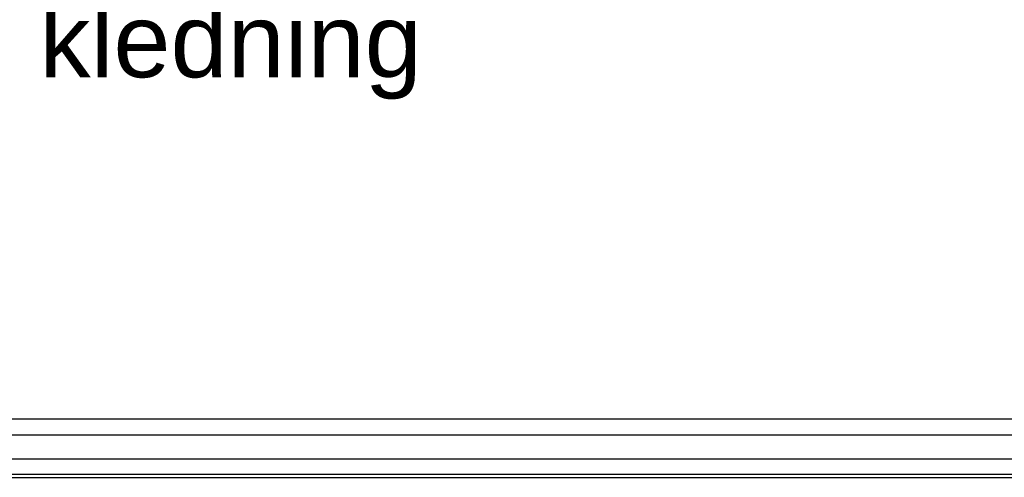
# Model space of a CAD drawing. Header units: millimetres. Extents: x -8544 to 51179, y -2070 to 23603.
# Tile 172 of 190: x 40793 to 42133, y 7146 to 7769. Entities that reach past the tile are written whole.
import ezdxf

# ---------------------------------------------------------------- set-up
doc = ezdxf.new("R2010")
doc.units = ezdxf.units.MM
doc.header["$LTSCALE"] = 0.5
doc.header["$MEASUREMENT"] = 0
doc.linetypes.add('PLINE', pattern=[0])
doc.layers.add('265- Gesimser_ takrenner og nedløp(Nye konstruksjoner)', color=7, linetype='Continuous')
doc.layers.add('832- Tekst bygning(Nye konstruksjoner)', color=7, linetype='Continuous')
doc.styles.add('GENERATED_STYLE_3', font='arial.ttf')
doc.dimstyles.new('GENERATED_STYLE__2', dxfattribs={"dimtxt": 0.18, "dimasz": 182.4, "dimexe": 0.18, "dimexo": 0.0625, "dimgap": 0, "dimtad": 0, "dimtih": 1, "dimtoh": 1, "dimdec": 4, "dimzin": 0, "dimdsep": 46, "dimcen": 0.09, "dimadec": 0, "dimazin": 0, "dimtfac": 1, "dimtdec": 4, "dimtmove": 0, "dimatfit": 3, "dimldrblk": 'ARROWHEAD_5', "dimfxl": 1, "dimtolj": 1, "dimtzin": 0, "dimarcsym": 0})

# ---------------------------------------------------------------- blocks, each defined once
blk = doc.blocks.new('ARROWHEAD_5')
at = {"linetype": 'Continuous'}
blk.add_hatch(color=256, dxfattribs=at).paths.add_polyline_path([(-1, 0.2679), (0, 0), (-1, -0.2679)])
blk.add_line((0, 0), (-1, 0), dxfattribs=at)

msp = doc.modelspace()

# ---------------------------------------------------------------- linework, layer by layer
at = {"layer": '265- Gesimser_ takrenner og nedløp(Nye konstruksjoner)', "linetype": 'PLINE'}
for p, q in [((43190.9, 7224.9), (40699.9, 7224.9)), ((43082.9, 7203.3), (40699.9, 7203.3)), ((43082.9, 7170.8), (40699.9, 7170.8)), ((40699.9, 7150.2), (43062.3, 7150.2)), ((40699.9, 7145.9), (43064.1, 7145.9))]:
    msp.add_line(p, q, dxfattribs=at)

# ---------------------------------------------------------------- texts
at = {"layer": '832- Tekst bygning(Nye konstruksjoner)', "linetype": 'Continuous', "insert": (39857.1, 7660.5), "char_height": 100, "attachment_point": 7, "style": 'GENERATED_STYLE_3'}
msp.add_mtext('\\A1;{\\pql;\\fArial|b0|i0|c0|p0;\\W1.000000;Ny \\fArial|b0|i0|c0|p0;\\W1.000000;isolering og kledning}', dxfattribs=at)

# ---------------------------------------------------------------- leaders
at = {"layer": '832- Tekst bygning(Nye konstruksjoner)', "linetype": 'PLINE', "annotation_type": 0, "has_hookline": 1, "hookline_direction": 0, "text_width": 1461.8}
msp.add_leader([(39161.9, 7393.9), (39593.4, 7660.5), (39857.1, 7615.1)], dimstyle='GENERATED_STYLE__2', dxfattribs=at)

doc.saveas('drawing.dxf')
